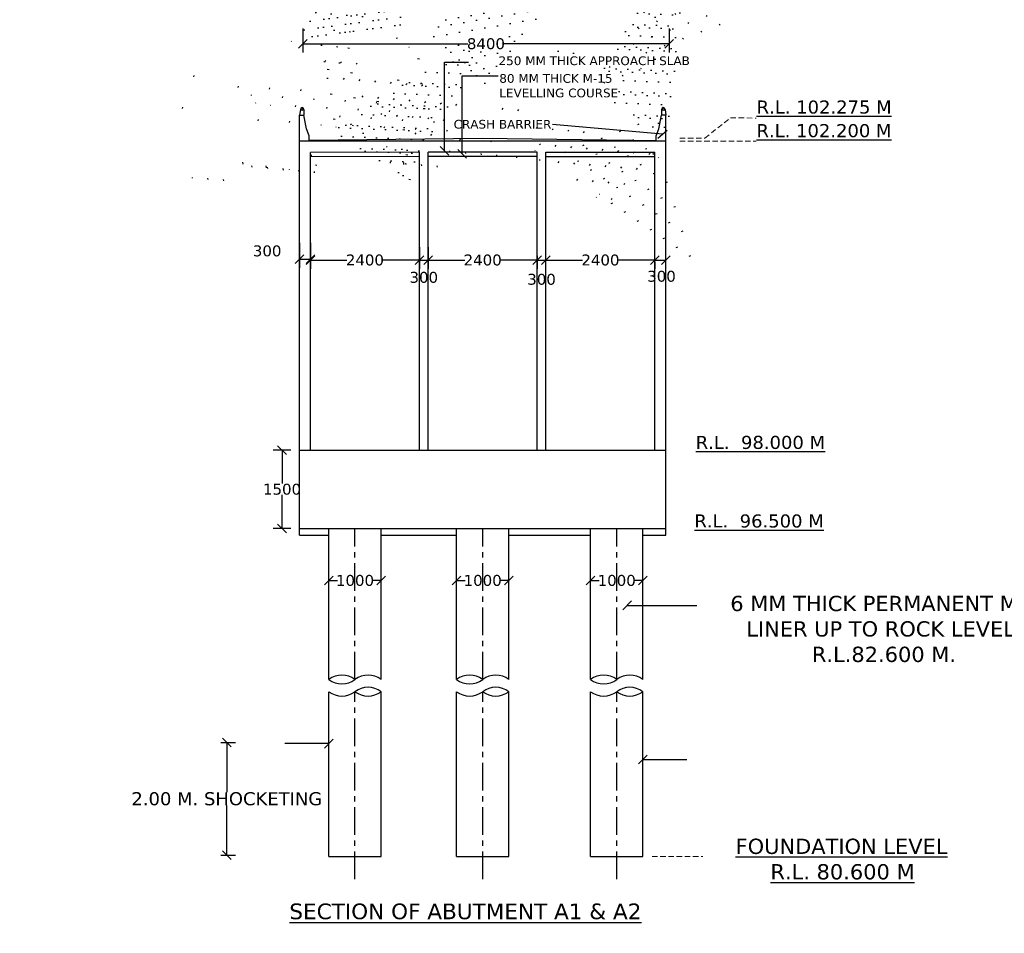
# Model space of a CAD drawing. Header units: millimetres. Extents: x -7746077780 to -3844657605, y -13315294818 to -6656873469.
# Tile 82 of 129: x -3871972307 to -3871949734, y -6657126266 to -6657105314. Entities that reach past the tile are written whole.
import ezdxf

# ---------------------------------------------------------------- set-up
doc = ezdxf.new("R2010")
doc.units = ezdxf.units.MM
doc.header["$MEASUREMENT"] = 0
doc.header["$PDMODE"] = 2
doc.linetypes.add('CENTER', pattern=[50.800000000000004, 31.75, -6.35, 6.35, -6.35])
doc.linetypes.add('HIDDEN', pattern=[0.375, 0.25, -0.125])
doc.layers.add('TEX', color=6, linetype='Continuous')
doc.layers.add('TEXT', color=7, linetype='Continuous')
doc.styles.get("Standard").update_dxf_attribs({"font": 'verdana.ttf', "height": 250})
doc.dimstyles.new('ISO-25', dxfattribs={"dimtxt": 250, "dimasz": 200, "dimexe": 200, "dimexo": 200, "dimgap": 0.02, "dimtad": 0, "dimtih": 1, "dimtoh": 1, "dimdec": 0, "dimdsep": 46, "dimtxsty": 'Standard', "dimblk": 'OBLIQUE', "dimcen": 150, "dimclrd": 1, "dimclre": 1, "dimclrt": 1, "dimadec": 0, "dimazin": 0, "dimtfac": 1, "dimtdec": 0, "dimtmove": 2, "dimatfit": 3, "dimldrblk": 'OBLIQUE', "dimfxl": 0, "dimarcsym": 0})
pattern_1 = [(49.99999999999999, (375939.3085255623, 286532.3992424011), (358.6300913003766, -31.37606749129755), [37.5, -412.5]), (355, (375939.3085255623, 286532.3992424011), (-69.37566680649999, 376.0960668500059), [30, -330]), (100.4514, (375969.1943650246, 286529.7845726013), (289.2546908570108, 344.7197710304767), [31.8700949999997, -350.5710559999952]), (46.18420000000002, (375939.3085255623, 286632.3992404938), (533.620524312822, -82.75950716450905), [56.24999999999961, -618.749999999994]), (96.63559999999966, (375983.7768969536, 286625.5025882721), (467.3313527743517, 487.0589354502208), [47.80514399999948, -525.8564999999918]), (351.1842000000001, (375939.3085255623, 286632.3992404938), (467.3309725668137, 487.0593004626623), [45, -495]), (21, (375989.3085255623, 286607.3992424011), (298.4535260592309, -201.3094453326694), [37.5, -412.5]), (326, (375989.3085255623, 286607.3992424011), (121.6576659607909, 362.5750225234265), [30, -330]), (71.45140000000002, (376014.1796422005, 286590.6234397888), (420.1113142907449, 161.2652483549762), [31.87009499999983, -350.5710559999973]), (37.50000000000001, (375939.3085255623, 286532.3992424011), (6.079927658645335, 166.4469269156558), [0, -326, 0, -335, 0, -331.25]), (7.499999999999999, (375939.3085255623, 286532.3992424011), (131.5347687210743, 197.2058559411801), [0, -191, 0, -318.5, 0, -126.25]), (327.5, (375827.8085255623, 286532.3992424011), (266.9112180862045, -11.2774358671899), [0, -125, 0, -390, 0, -517.5]), (317.5, (375777.8085255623, 286532.3992424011), (291.5930846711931, 50.0524911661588), [0, -162.5, 0, -259, 0, -367.5])]

# ---------------------------------------------------------------- blocks, each defined once
blk = doc.blocks.new('_Oblique')
at = {"color": 0, "linetype": 'ByBlock', "lineweight": -2}
blk.add_line((-0.5, -0.5), (0.5, 0.5), dxfattribs=at)
blk = doc.blocks.new('*D1094')
at = {"color": 1, "lineweight": -2, "ltscale": 20, "transparency": 16777216}
for p, q in [((-3871965219.497223, -6657117974.878876), (-3871965219.497223, -6657117974.878874)), ((-3871965219.497223, -6657118174.878874), (-3871965022.052483, -6657118174.878874)), ((-3871964019.497224, -6657118174.878874), (-3871964216.941965, -6657118174.878874))]:
    blk.add_line(p, q, dxfattribs=at)
at = {"layer": 'Defpoints', "color": 0, "ltscale": 20, "transparency": 16777216}
for p in [(-3871965219.497223, -6657118174.878876), (-3871964019.497224, -6657118174.878874), (-3871964019.497224, -6657118174.878874)]:
    blk.add_point(p, dxfattribs=at)
at = {"color": 1, "lineweight": -2, "ltscale": 20, "transparency": 16777216, "xscale": 200, "yscale": 200, "zscale": 200, "rotation": 180}
blk.add_blockref('_Oblique', (-3871965219.497223, -6657118174.878874), dxfattribs=at)
at = {"color": 1, "lineweight": -2, "ltscale": 20, "transparency": 16777216, "xscale": 200, "yscale": 200, "zscale": 200}
blk.add_blockref('_Oblique', (-3871964019.497224, -6657118174.878874), dxfattribs=at)
at = {"color": 1, "ltscale": 20, "transparency": 16777216, "insert": (-3871964619.497224, -6657118174.878874), "char_height": 250, "attachment_point": 5}
blk.add_mtext('1000', dxfattribs=at)
blk = doc.blocks.new('*D1095')
at = {"color": 1, "lineweight": -2, "ltscale": 20, "transparency": 16777216}
for p, q in [((-3871958019.497224, -6657117974.878876), (-3871958019.497224, -6657117974.878874)), ((-3871959219.497222, -6657118174.878874), (-3871959022.052482, -6657118174.878874)), ((-3871958019.497224, -6657118174.878874), (-3871958216.941964, -6657118174.878874))]:
    blk.add_line(p, q, dxfattribs=at)
at = {"layer": 'Defpoints', "color": 0, "ltscale": 20, "transparency": 16777216}
for p in [(-3871959219.497222, -6657118174.878874), (-3871959219.497222, -6657118174.878874), (-3871958019.497224, -6657118174.878876)]:
    blk.add_point(p, dxfattribs=at)
at = {"color": 1, "lineweight": -2, "ltscale": 20, "transparency": 16777216, "xscale": 200, "yscale": 200, "zscale": 200, "rotation": 180}
blk.add_blockref('_Oblique', (-3871959219.497222, -6657118174.878874), dxfattribs=at)
at = {"color": 1, "lineweight": -2, "ltscale": 20, "transparency": 16777216, "xscale": 200, "yscale": 200, "zscale": 200}
blk.add_blockref('_Oblique', (-3871958019.497224, -6657118174.878874), dxfattribs=at)
at = {"color": 1, "ltscale": 20, "transparency": 16777216, "insert": (-3871958619.497223, -6657118174.878874), "char_height": 250, "attachment_point": 5}
blk.add_mtext('1000', dxfattribs=at)
blk = doc.blocks.new('*D1096')
at = {"color": 1, "lineweight": -2, "ltscale": 20, "transparency": 16777216}
for p, q in [((-3871962292.414601, -6657117974.878874), (-3871962292.414601, -6657117974.878872)), ((-3871961092.414602, -6657117974.878874), (-3871961092.414602, -6657117974.878872)), ((-3871962292.414601, -6657118174.878872), (-3871962094.96986, -6657118174.878872)), ((-3871961092.414602, -6657118174.878872), (-3871961289.859343, -6657118174.878872))]:
    blk.add_line(p, q, dxfattribs=at)
at = {"layer": 'Defpoints', "color": 0, "ltscale": 20, "transparency": 16777216}
for p in [(-3871962292.414601, -6657118174.878872), (-3871962292.414601, -6657118174.878874), (-3871961092.414602, -6657118174.878874)]:
    blk.add_point(p, dxfattribs=at)
at = {"color": 1, "lineweight": -2, "ltscale": 20, "transparency": 16777216, "xscale": 200, "yscale": 200, "zscale": 200, "rotation": 180}
blk.add_blockref('_Oblique', (-3871962292.414601, -6657118174.878872), dxfattribs=at)
at = {"color": 1, "lineweight": -2, "ltscale": 20, "transparency": 16777216, "xscale": 200, "yscale": 200, "zscale": 200}
blk.add_blockref('_Oblique', (-3871961092.414602, -6657118174.878872), dxfattribs=at)
at = {"color": 1, "ltscale": 20, "transparency": 16777216, "insert": (-3871961692.414601, -6657118174.878872), "char_height": 250, "attachment_point": 5}
blk.add_mtext('1000', dxfattribs=at)
blk = doc.blocks.new('*D1097')
at = {"color": 1, "lineweight": -2, "ltscale": 20, "transparency": 16777216}
for p, q in [((-3871966092.414602, -6657115183.18173), (-3871966492.414607, -6657115183.18173)), ((-3871966292.414607, -6657115183.18173), (-3871966292.414607, -6657115953.040843)), ((-3871966292.414607, -6657116983.181728), (-3871966292.414607, -6657116213.322616)), ((-3871966092.414603, -6657116983.181728), (-3871966492.414607, -6657116983.181728))]:
    blk.add_line(p, q, dxfattribs=at)
at = {"layer": 'Defpoints', "color": 0, "ltscale": 20, "transparency": 16777216}
for p in [(-3871965892.414602, -6657115183.18173), (-3871966292.414607, -6657116983.181728), (-3871965892.414603, -6657116983.181728)]:
    blk.add_point(p, dxfattribs=at)
at = {"color": 1, "lineweight": -2, "ltscale": 20, "transparency": 16777216, "xscale": 200, "yscale": 200, "zscale": 200}
for p, rotation in [((-3871966292.414607, -6657115183.18173), 90), ((-3871966292.414607, -6657116983.181728), 270)]:
    blk.add_blockref('_Oblique', p, dxfattribs=dict(at, rotation=rotation))
at = {"color": 1, "ltscale": 20, "transparency": 16777216, "insert": (-3871966292.414608, -6657116083.181726), "char_height": 250, "attachment_point": 5}
blk.add_mtext('1500', dxfattribs=at)
blk = doc.blocks.new('*D1098')
at = {"color": 1, "lineweight": -2, "ltscale": 20, "transparency": 16777216}
for p, q in [((-3871965892.414598, -6657110427.73684), (-3871965892.414598, -6657111007.465704)), ((-3871965642.414598, -6657110427.73684), (-3871965642.414598, -6657111007.465704)), ((-3871965892.414598, -6657110807.465704), (-3871965642.414598, -6657110807.465704))]:
    blk.add_line(p, q, dxfattribs=at)
at = {"layer": 'Defpoints', "color": 0, "ltscale": 20, "transparency": 16777216}
for p in [(-3871965892.414598, -6657110227.73684), (-3871965642.414598, -6657110227.73684), (-3871965642.414598, -6657110807.465704)]:
    blk.add_point(p, dxfattribs=at)
at = {"color": 1, "lineweight": -2, "ltscale": 20, "transparency": 16777216, "xscale": 200, "yscale": 200, "zscale": 200, "rotation": 180}
blk.add_blockref('_Oblique', (-3871965892.414598, -6657110807.465704), dxfattribs=at)
at = {"color": 1, "lineweight": -2, "ltscale": 20, "transparency": 16777216, "xscale": 200, "yscale": 200, "zscale": 200}
blk.add_blockref('_Oblique', (-3871965642.414598, -6657110807.465704), dxfattribs=at)
at = {"color": 1, "ltscale": 20, "transparency": 16777216, "insert": (-3871966633.045902, -6657110617.831959), "char_height": 250, "attachment_point": 5}
blk.add_mtext('300', dxfattribs=at)
blk = doc.blocks.new('*D1099')
at = {"color": 1, "lineweight": -2, "ltscale": 20, "transparency": 16777216}
for p, q in [((-3871963142.4146, -6657110527.736839), (-3871963142.4146, -6657111026.061064)), ((-3871962942.4146, -6657110527.736839), (-3871962942.4146, -6657111026.061064)), ((-3871963142.4146, -6657110826.061064), (-3871962942.4146, -6657110826.061064))]:
    blk.add_line(p, q, dxfattribs=at)
at = {"layer": 'Defpoints', "color": 0, "ltscale": 20, "transparency": 16777216}
for p in [(-3871963142.4146, -6657110327.736839), (-3871962942.4146, -6657110327.736839), (-3871962942.4146, -6657110826.061064)]:
    blk.add_point(p, dxfattribs=at)
at = {"color": 1, "lineweight": -2, "ltscale": 20, "transparency": 16777216, "xscale": 200, "yscale": 200, "zscale": 200, "rotation": 180}
blk.add_blockref('_Oblique', (-3871963142.4146, -6657110826.061064), dxfattribs=at)
at = {"color": 1, "lineweight": -2, "ltscale": 20, "transparency": 16777216, "xscale": 200, "yscale": 200, "zscale": 200}
blk.add_blockref('_Oblique', (-3871962942.4146, -6657110826.061064), dxfattribs=at)
at = {"color": 1, "ltscale": 20, "transparency": 16777216, "insert": (-3871963042.4146, -6657111224.247402), "char_height": 250, "attachment_point": 5}
blk.add_mtext('300', dxfattribs=at)
blk = doc.blocks.new('*D1100')
at = {"color": 1, "lineweight": -2, "ltscale": 20, "transparency": 16777216}
for p, q in [((-3871965642.414598, -6657110627.736839), (-3871965642.414598, -6657111026.061064)), ((-3871963142.4146, -6657110627.736839), (-3871963142.4146, -6657111026.061064)), ((-3871965642.414598, -6657110826.061064), (-3871964804.791886, -6657110826.061064)), ((-3871963142.4146, -6657110826.061064), (-3871963980.037313, -6657110826.061064))]:
    blk.add_line(p, q, dxfattribs=at)
at = {"layer": 'Defpoints', "color": 0, "ltscale": 20, "transparency": 16777216}
for p in [(-3871965642.414598, -6657110427.736839), (-3871963142.4146, -6657110427.736839), (-3871963142.4146, -6657110826.061064)]:
    blk.add_point(p, dxfattribs=at)
at = {"color": 1, "lineweight": -2, "ltscale": 20, "transparency": 16777216, "xscale": 200, "yscale": 200, "zscale": 200, "rotation": 180}
blk.add_blockref('_Oblique', (-3871965642.414598, -6657110826.061064), dxfattribs=at)
at = {"color": 1, "lineweight": -2, "ltscale": 20, "transparency": 16777216, "xscale": 200, "yscale": 200, "zscale": 200}
blk.add_blockref('_Oblique', (-3871963142.4146, -6657110826.061064), dxfattribs=at)
at = {"color": 1, "ltscale": 20, "transparency": 16777216, "insert": (-3871964392.414599, -6657110826.061064), "char_height": 250, "attachment_point": 5}
blk.add_mtext('2400', dxfattribs=at)
blk = doc.blocks.new('*D1101')
at = {"color": 1, "lineweight": -2, "ltscale": 20, "transparency": 16777216}
for p, q in [((-3871962942.4146, -6657110727.73684), (-3871962942.4146, -6657111026.462576)), ((-3871962942.4146, -6657110826.462576), (-3871962104.791887, -6657110826.462576)), ((-3871960442.4146, -6657110826.462576), (-3871961280.037313, -6657110826.462576)), ((-3871960442.4146, -6657110727.73684), (-3871960442.4146, -6657111026.462576))]:
    blk.add_line(p, q, dxfattribs=at)
at = {"layer": 'Defpoints', "color": 0, "ltscale": 20, "transparency": 16777216}
for p in [(-3871962942.4146, -6657110527.73684), (-3871960442.4146, -6657110527.73684), (-3871960442.4146, -6657110826.462576)]:
    blk.add_point(p, dxfattribs=at)
at = {"color": 1, "lineweight": -2, "ltscale": 20, "transparency": 16777216, "xscale": 200, "yscale": 200, "zscale": 200, "rotation": 180}
blk.add_blockref('_Oblique', (-3871962942.4146, -6657110826.462576), dxfattribs=at)
at = {"color": 1, "lineweight": -2, "ltscale": 20, "transparency": 16777216, "xscale": 200, "yscale": 200, "zscale": 200}
blk.add_blockref('_Oblique', (-3871960442.4146, -6657110826.462576), dxfattribs=at)
at = {"color": 1, "ltscale": 20, "transparency": 16777216, "insert": (-3871961692.4146, -6657110826.462576), "char_height": 250, "attachment_point": 5}
blk.add_mtext('2400', dxfattribs=at)
blk = doc.blocks.new('*D1102')
at = {"color": 1, "lineweight": -2, "ltscale": 20, "transparency": 16777216}
for p, q in [((-3871960242.414599, -6657110700.968281), (-3871960242.414599, -6657110626.462576)), ((-3871960442.4146, -6657110727.73684), (-3871960442.4146, -6657111026.462576)), ((-3871960442.4146, -6657110826.462576), (-3871960242.414599, -6657110826.462576))]:
    blk.add_line(p, q, dxfattribs=at)
at = {"layer": 'Defpoints', "color": 0, "ltscale": 20, "transparency": 16777216}
for p in [(-3871960442.4146, -6657110527.73684), (-3871960242.414599, -6657110826.462576), (-3871960242.414599, -6657110900.968281)]:
    blk.add_point(p, dxfattribs=at)
at = {"color": 1, "lineweight": -2, "ltscale": 20, "transparency": 16777216, "xscale": 200, "yscale": 200, "zscale": 200, "rotation": 180}
blk.add_blockref('_Oblique', (-3871960442.4146, -6657110826.462576), dxfattribs=at)
at = {"color": 1, "lineweight": -2, "ltscale": 20, "transparency": 16777216, "xscale": 200, "yscale": 200, "zscale": 200}
blk.add_blockref('_Oblique', (-3871960242.414599, -6657110826.462576), dxfattribs=at)
at = {"color": 1, "ltscale": 20, "transparency": 16777216, "insert": (-3871960342.4146, -6657111269.013233), "char_height": 250, "attachment_point": 5}
blk.add_mtext('300', dxfattribs=at)
blk = doc.blocks.new('*D1103')
at = {"color": 1, "lineweight": -2, "ltscale": 20, "transparency": 16777216}
for p, q in [((-3871957742.414604, -6657110707.402897), (-3871957742.414604, -6657110626.462576)), ((-3871957492.414602, -6657110707.402897), (-3871957492.414602, -6657110626.462576)), ((-3871957742.414604, -6657110826.462576), (-3871957492.414602, -6657110826.462576))]:
    blk.add_line(p, q, dxfattribs=at)
at = {"layer": 'Defpoints', "color": 0, "ltscale": 20, "transparency": 16777216}
for p in [(-3871957742.414604, -6657110907.402897), (-3871957492.414602, -6657110826.462576), (-3871957492.414602, -6657110907.402897)]:
    blk.add_point(p, dxfattribs=at)
at = {"color": 1, "lineweight": -2, "ltscale": 20, "transparency": 16777216, "xscale": 200, "yscale": 200, "zscale": 200, "rotation": 180}
blk.add_blockref('_Oblique', (-3871957742.414604, -6657110826.462576), dxfattribs=at)
at = {"color": 1, "lineweight": -2, "ltscale": 20, "transparency": 16777216, "xscale": 200, "yscale": 200, "zscale": 200}
blk.add_blockref('_Oblique', (-3871957492.414602, -6657110826.462576), dxfattribs=at)
at = {"color": 1, "ltscale": 20, "transparency": 16777216, "insert": (-3871957592.414603, -6657111199.558301), "char_height": 250, "attachment_point": 5}
blk.add_mtext('300', dxfattribs=at)
blk = doc.blocks.new('*D1104')
at = {"color": 1, "lineweight": -2, "ltscale": 20, "transparency": 16777216}
for p, q in [((-3871960242.414599, -6657110700.968281), (-3871960242.414599, -6657110626.462576)), ((-3871960242.414599, -6657110826.462576), (-3871959404.791888, -6657110826.462576)), ((-3871957742.414604, -6657110826.462576), (-3871958580.037314, -6657110826.462576)), ((-3871957742.414604, -6657110866.932737), (-3871957742.414604, -6657111026.462576))]:
    blk.add_line(p, q, dxfattribs=at)
at = {"layer": 'Defpoints', "color": 0, "ltscale": 20, "transparency": 16777216}
for p in [(-3871957742.414604, -6657110666.932737), (-3871960242.414599, -6657110900.968281), (-3871957742.414604, -6657110826.462576)]:
    blk.add_point(p, dxfattribs=at)
at = {"color": 1, "lineweight": -2, "ltscale": 20, "transparency": 16777216, "xscale": 200, "yscale": 200, "zscale": 200, "rotation": 180}
blk.add_blockref('_Oblique', (-3871960242.414599, -6657110826.462576), dxfattribs=at)
at = {"color": 1, "lineweight": -2, "ltscale": 20, "transparency": 16777216, "xscale": 200, "yscale": 200, "zscale": 200}
blk.add_blockref('_Oblique', (-3871957742.414604, -6657110826.462576), dxfattribs=at)
at = {"color": 1, "ltscale": 20, "transparency": 16777216, "insert": (-3871958992.414601, -6657110826.462576), "char_height": 250, "attachment_point": 5}
blk.add_mtext('2400', dxfattribs=at)
blk = doc.blocks.new('*D1105')
at = {"color": 1, "lineweight": -2, "ltscale": 20, "transparency": 16777216}
for p, q in [((-3871965817.767138, -6657105513.642598), (-3871965817.767138, -6657106066.555682)), ((-3871957417.767138, -6657105513.6426), (-3871957417.767138, -6657106066.555682)), ((-3871965817.767138, -6657105866.555682), (-3871962033.418434, -6657105866.555682)), ((-3871957417.767138, -6657105866.555682), (-3871961202.115841, -6657105866.555682))]:
    blk.add_line(p, q, dxfattribs=at)
at = {"layer": 'Defpoints', "color": 0, "ltscale": 20, "transparency": 16777216}
for p in [(-3871965817.767138, -6657105313.642598), (-3871957417.767138, -6657105313.6426), (-3871957417.767138, -6657105866.555682)]:
    blk.add_point(p, dxfattribs=at)
at = {"color": 1, "lineweight": -2, "ltscale": 20, "transparency": 16777216, "xscale": 200, "yscale": 200, "zscale": 200, "rotation": 180}
blk.add_blockref('_Oblique', (-3871965817.767138, -6657105866.555682), dxfattribs=at)
at = {"color": 1, "lineweight": -2, "ltscale": 20, "transparency": 16777216, "xscale": 200, "yscale": 200, "zscale": 200}
blk.add_blockref('_Oblique', (-3871957417.767138, -6657105866.555682), dxfattribs=at)
at = {"color": 1, "ltscale": 20, "transparency": 16777216, "insert": (-3871961617.767138, -6657105866.555682), "char_height": 250, "attachment_point": 5}
blk.add_mtext('8400', dxfattribs=at)
blk = doc.blocks.new('*D1267')
at = {"layer": 'Defpoints', "color": 0, "ltscale": 30, "transparency": 16777216}
for p in [(-3871967898.282016, -6657121888.974442), (-3871967898.282013, -6657124475.532297), (-3871967557.839713, -6657124475.532297)]:
    blk.add_point(p, dxfattribs=at)
at = {"layer": 'TEX', "color": 1, "lineweight": -2, "ltscale": 30, "transparency": 16777216}
for p, q in [((-3871967698.282016, -6657121888.974442), (-3871967357.839713, -6657121888.974442)), ((-3871967557.839713, -6657121888.974442), (-3871967557.839713, -6657123025.987567)), ((-3871967557.839713, -6657124475.532297), (-3871967557.839713, -6657123338.519172)), ((-3871967698.282013, -6657124475.532297), (-3871967357.839713, -6657124475.532297))]:
    blk.add_line(p, q, dxfattribs=at)
at = {"layer": 'TEX', "color": 1, "lineweight": -2, "ltscale": 30, "transparency": 16777216, "xscale": 200, "yscale": 200, "zscale": 200}
for p, rotation in [((-3871967557.839713, -6657121888.974442), 90), ((-3871967557.839713, -6657124475.532297), 270)]:
    blk.add_blockref('_Oblique', p, dxfattribs=dict(at, rotation=rotation))
at = {"layer": 'TEX', "color": 1, "ltscale": 30, "transparency": 16777216, "insert": (-3871967557.839712, -6657123182.25337), "char_height": 250, "width": 6823.06847858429, "attachment_point": 5}
blk.add_mtext('{\\H1.2x;2.00 M. SHOCKETING}', dxfattribs=at)

msp = doc.modelspace()

# ---------------------------------------------------------------- hatches: boundary and pattern name
at = {"ltscale": 20}
h = msp.add_hatch(dxfattribs=at)
h.set_pattern_fill('AR-CONC', color=256, scale=50, style=0)
h.set_pattern_definition(pattern_1)
h.paths.add_polyline_path([(-3871963142.414603, -6657108452.985734), (-3871963142.414602, -6657108352.985735), (-3871965642.414597, -6657108359.60621), (-3871965642.414597, -6657108459.606209)])
h = msp.add_hatch(dxfattribs=at)
h.set_pattern_fill('AR-CONC', color=256, scale=50, style=0)
h.set_pattern_definition([(49.99999999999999, (375956.3085255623, 286532.3992424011), (358.6300913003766, -31.37606749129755), [37.5, -412.5]), (355, (375956.3085255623, 286532.3992424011), (-69.37566680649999, 376.0960668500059), [30, -330]), (100.4514, (375986.1943650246, 286529.7845726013), (289.2546908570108, 344.7197710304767), [31.8700949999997, -350.5710559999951]), (46.18420000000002, (375956.3085255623, 286632.3992404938), (533.620524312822, -82.75950716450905), [56.24999999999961, -618.749999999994]), (96.63559999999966, (376000.7768979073, 286625.5025882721), (467.3313527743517, 487.0589354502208), [47.80514399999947, -525.8564999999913]), (351.1842000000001, (375956.3085255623, 286632.3992404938), (467.3309725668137, 487.0593004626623), [45, -495]), (21, (376006.3085255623, 286607.3992424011), (298.4535260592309, -201.3094453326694), [37.5, -412.5]), (326, (376006.3085255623, 286607.3992424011), (121.6576659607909, 362.5750225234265), [30, -330]), (71.45140000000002, (376031.1796422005, 286590.6234397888), (420.1113142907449, 161.2652483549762), [31.87009499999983, -350.5710559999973]), (37.50000000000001, (375956.3085255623, 286532.3992424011), (6.079927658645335, 166.4469269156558), [0, -326, 0, -335, 0, -331.25]), (7.499999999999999, (375956.3085255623, 286532.3992424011), (131.5347687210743, 197.2058559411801), [0, -191, 0, -318.5, 0, -126.25]), (327.5, (375844.8085255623, 286532.3992424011), (266.9112180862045, -11.2774358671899), [0, -125, 0, -390, 0, -517.5]), (317.5, (375794.8085255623, 286532.3992424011), (291.5930846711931, 50.0524911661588), [0, -162.5, 0, -259, 0, -367.5])])
h.paths.add_polyline_path([(-3871960409.414598, -6657108352.985736), (-3871962942.414598, -6657108352.985733), (-3871962942.414598, -6657108452.985734), (-3871960409.414598, -6657108452.985736)])
h = msp.add_hatch(dxfattribs=at)
h.set_pattern_fill('AR-CONC', color=256, scale=50, style=0)
h.set_pattern_definition(pattern_1)
h.paths.add_polyline_path([(-3871957692.414604, -6657108352.985733), (-3871960226.414599, -6657108352.985735), (-3871960226.414599, -6657108452.985736), (-3871957692.414604, -6657108452.985736)])

# ---------------------------------------------------------------- linework, layer by layer
for p, q in [((-3871965871.924909, -6657107369.642144), (-3871965892.414597, -6657107503.09828)), ((-3871965892.414597, -6657108103.09828), (-3871965892.414597, -6657107503.09828)), ((-3871965892.414597, -6657107503.09828), (-3871965792.414597, -6657107503.09828)), ((-3871965728.700785, -6657107818.312819), (-3871965792.414597, -6657107503.09828)), ((-3871957656.128417, -6657107818.312819), (-3871957592.414604, -6657107503.09828)), ((-3871957492.414604, -6657107503.09828), (-3871957592.414604, -6657107503.09828)), ((-3871957511.966605, -6657107369.642145), (-3871957491.476917, -6657107503.09828)), ((-3871957492.414604, -6657108103.09828), (-3871957492.414604, -6657107503.09828)), ((-3871965892.414604, -6657117133.181725), (-3871965892.414598, -6657107727.940285)), ((-3871965892.414601, -6657116983.181725), (-3871965892.414597, -6657107727.940287)), ((-3871957492.414601, -6657117133.181725), (-3871957492.414604, -6657107727.940287)), ((-3871965667.414597, -6657107978.098279), (-3871965728.700785, -6657107818.312819)), ((-3871965667.414597, -6657108103.09828), (-3871965667.414597, -6657107978.098279)), ((-3871957717.414604, -6657107978.098279), (-3871957656.128417, -6657107818.312819)), ((-3871957717.414604, -6657108103.09828), (-3871957717.414604, -6657107978.098279)), ((-3871957492.414604, -6657108103.09828), (-3871965892.414598, -6657108103.098283)), ((-3871957492.414604, -6657108103.09828), (-3871957717.414604, -6657108103.09828)), ((-3871963142.414602, -6657108352.614017), (-3871965642.414599, -6657108359.234492)), ((-3871963142.414602, -6657108352.985735), (-3871965642.414599, -6657108359.60621)), ((-3871965642.414599, -6657115189.802198), (-3871965642.414598, -6657108359.234494)), ((-3871963142.414603, -6657115183.181725), (-3871963142.414601, -6657108352.61402)), ((-3871962942.414602, -6657115183.181725), (-3871962942.414598, -6657108352.61402)), ((-3871960767.884947, -6657108352.614018), (-3871962942.414598, -6657108352.614017)), ((-3871960442.414599, -6657108352.985736), (-3871962942.414598, -6657108352.985735)), ((-3871960442.414601, -6657115183.181726), (-3871960442.414598, -6657108352.985738)), ((-3871960242.414602, -6657115183.181726), (-3871960242.414599, -6657108352.985738)), ((-3871960242.414599, -6657108352.985735), (-3871957742.414604, -6657108352.985733)), ((-3871957742.414605, -6657115189.802198), (-3871957742.414604, -6657108352.985736)), ((-3871963142.414602, -6657108452.985734), (-3871965642.414599, -6657108459.606209)), ((-3871960442.414598, -6657108452.985736), (-3871962942.414598, -6657108452.985734)), ((-3871960242.414602, -6657108452.985736), (-3871957742.414604, -6657108452.985736)), ((-3871965892.4146, -6657115183.181726), (-3871957492.414601, -6657115183.181726)), ((-3871957492.414602, -6657116333.181725), (-3871957492.414601, -6657115183.181726)), ((-3871965892.414604, -6657116983.181725), (-3871957492.414601, -6657116983.181725)), ((-3871965219.497224, -6657120444.878874), (-3871965219.497224, -6657116983.181725)), ((-3871964019.497224, -6657120444.878878), (-3871964019.497224, -6657116983.181725)), ((-3871962292.414601, -6657120444.878878), (-3871962292.414602, -6657116983.181724)), ((-3871961092.414602, -6657120444.878874), (-3871961092.414602, -6657116983.181724)), ((-3871959219.497222, -6657120444.878878), (-3871959219.497223, -6657116983.181725)), ((-3871958019.497223, -6657120444.878874), (-3871958019.497223, -6657116983.181725)), ((-3871965892.414604, -6657117133.181725), (-3871965219.497223, -6657117133.181725)), ((-3871964019.497224, -6657117133.181724), (-3871962292.414602, -6657117133.181724)), ((-3871961092.414602, -6657117133.181724), (-3871959219.497223, -6657117133.181725)), ((-3871958019.497223, -6657117133.181725), (-3871957492.414601, -6657117133.181725)), ((-3871965219.497224, -6657124503.181725), (-3871965219.497224, -6657120724.878877)), ((-3871964019.497225, -6657124503.181725), (-3871964019.497224, -6657120724.878877)), ((-3871962292.414601, -6657124503.181725), (-3871962292.414601, -6657120724.878877)), ((-3871961092.414602, -6657124503.181725), (-3871961092.414601, -6657120724.878877)), ((-3871959219.497223, -6657124503.181725), (-3871959219.497222, -6657120724.878877)), ((-3871958019.497223, -6657124503.181725), (-3871958019.497222, -6657120724.878877)), ((-3871965219.497224, -6657124503.181725), (-3871964019.497225, -6657124503.181726)), ((-3871962292.414601, -6657124503.181725), (-3871961092.414602, -6657124503.181726)), ((-3871959219.497223, -6657124503.181725), (-3871958019.497224, -6657124503.181726))]:
    msp.add_line(p, q, dxfattribs=at)
for points in [[(-3871965872.414597, -6657107369.642144), (-3871965871.924909, -6657107369.642144)], [(-3871965791.966597, -6657107369.642144), (-3871965791.47691, -6657107369.642144), (-3871965791.47691, -6657107503.09828)], [(-3871957591.924916, -6657107369.642145), (-3871957592.414604, -6657107369.642145), (-3871957592.414604, -6657107503.09828)], [(-3871957511.476916, -6657107369.642145), (-3871957511.966605, -6657107369.642145)], [(-3871965667.414597, -6657108072.883862), (-3871961692.914598, -6657108027.940282), (-3871957717.414604, -6657108087.258559)]]:
    msp.add_lwpolyline(points, dxfattribs=at)
for centre in [(-3871965835.344365, -6657107374.009616), (-3871957548.547149, -6657107374.009616)]:
    msp.add_circle(centre, 21.92134399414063, dxfattribs=at)
for centre, radius, start, end in [((-3871965831.945753, -6657107369.642144), 39.97915573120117, 0, 180), ((-3871957551.945761, -6657107369.642145), 39.97915573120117, 0, 180), ((-3871964919.497222, -6657120844.582424), 499.7628690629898, 53.10972106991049, 126.8902789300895), ((-3871964319.497226, -6657120844.582424), 499.7628690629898, 52.7600674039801, 126.8902789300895), ((-3871961992.414599, -6657120844.582424), 499.7628690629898, 53.10972106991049, 126.8902789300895), ((-3871961392.414603, -6657120844.582424), 499.7628690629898, 52.7600674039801, 126.8902789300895), ((-3871958919.497221, -6657120844.582424), 499.7628690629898, 53.10972106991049, 126.8902789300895), ((-3871958319.497225, -6657120844.582424), 499.7628690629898, 52.7600674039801, 126.8902789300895), ((-3871964919.497222, -6657120045.175329), 499.7628690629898, 233.1096992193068, 306.8903007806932), ((-3871964319.497226, -6657121124.582422), 499.7628690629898, 53.10964456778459, 126.8903554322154), ((-3871961992.414599, -6657120045.175329), 499.7628690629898, 233.1096992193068, 306.8903007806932), ((-3871961392.414603, -6657121124.582422), 499.7628690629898, 53.10964456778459, 126.8903554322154), ((-3871958919.497221, -6657120045.175329), 499.7628690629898, 233.1096992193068, 306.8903007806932), ((-3871958319.497225, -6657121124.582422), 499.7628690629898, 53.10964456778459, 126.8903554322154), ((-3871964919.497222, -6657120325.175897), 499.7628690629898, 233.1096445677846, 306.8903554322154), ((-3871964319.497226, -6657120325.175327), 499.7628690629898, 233.1096992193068, 306.8903007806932), ((-3871961992.414599, -6657120325.175897), 499.7628690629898, 233.1096445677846, 306.8903554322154), ((-3871961392.414603, -6657120325.175327), 499.7628690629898, 233.1096992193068, 306.8903007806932), ((-3871958919.497221, -6657120325.175897), 499.7628690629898, 233.1096445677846, 306.8903554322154), ((-3871958319.497225, -6657120325.175327), 499.7628690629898, 233.1096992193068, 306.8903007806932)]:
    msp.add_arc(centre, radius, start, end, dxfattribs=at)
at = {"layer": 'TEX', "color": 4, "linetype": 'CENTER', "ltscale": 20}
for p, q in [((-3871964619.497224, -6657120444.878878), (-3871964619.497224, -6657116983.181725)), ((-3871961692.414601, -6657120444.878876), (-3871961692.414602, -6657116983.181724)), ((-3871958619.497222, -6657120444.878878), (-3871958619.497223, -6657116983.181725)), ((-3871964619.497225, -6657125023.181725), (-3871964619.497224, -6657120724.878874)), ((-3871961692.414601, -6657125023.181725), (-3871961692.414601, -6657120724.878874)), ((-3871958619.497223, -6657125023.181725), (-3871958619.497222, -6657120724.878874))]:
    msp.add_line(p, q, dxfattribs=at)
at = {"layer": 'TEXT', "color": 2, "linetype": 'HIDDEN', "lineweight": 13, "ltscale": 500}
for p, q in [((-3871957175.171017, -6657108103.09828), (-3871955425.952174, -6657108103.09828)), ((-3871957808.470738, -6657124503.181725), (-3871956644.189736, -6657124503.181725))]:
    msp.add_line(p, q, dxfattribs=at)
msp.add_lwpolyline([(-3871957175.171017, -6657108027.94041), (-3871956596.607241, -6657108027.94041), (-3871956011.25966, -6657107567.20322), (-3871955421.259659, -6657107568.489906)], dxfattribs=at)

# ---------------------------------------------------------------- texts
at = {"ltscale": 20}
for s, insert, char_height, width, attachment_point in [('250 MM THICK APPROACH SLAB', (-3871959135.537301, -6657106155.332362), 200, 5099.898213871, 2), ('80 MM THICK M-15 \\PLEVELLING COURSE', (-3871961311.175792, -6657106560.78728), 200, 12720.00000000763, 1), ('{\\LR.L. 102.275 M}', (-3871953864.500452, -6657107166.805161), 300, 5399.898213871, 2), ('CRASH BARRIER', (-3871961238.533642, -6657107611.697133), 200, 5099.898213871, 2), ('{\\LR.L. 102.200 M}', (-3871953867.718084, -6657107707.950903), 300, 5399.898213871, 2), ('{\\LR.L.  98.000 M}', (-3871955325.958891, -6657114857.583164), 300, 5399.898213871, 2), ('{\\LR.L.  96.500 M}', (-3871955356.635859, -6657116659.227575), 300, 5399.898213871, 2), (' 6 MM THICK PERMANENT M.S. LINER UP TO ROCK LEVEL  R.L.82.600 M.', (-3871952493.045833, -6657118526.397272), 350, 8769.764142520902, 2), ('\\pi1041.8;{\\LFOUNDATION LEVEL \\P\\pi1839;R.L. 80.600 M }', (-3871981671.616003, -6657124095.635433), 350, 6986.334578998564, 1), ('\\pi1041.8;{\\LFOUNDATION LEVEL \\P\\pi1839;R.L. 80.600 M }', (-3871956935.259848, -6657124095.635434), 350, 6986.334578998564, 1), ('{\\LSECTION OF ABUTMENT A1 & A2}', (-3871962088.875266, -6657125582.439297), 360, 23232.62043682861, 2)]:
    msp.add_mtext(s, dxfattribs=dict(at, insert=insert, char_height=char_height, width=width, attachment_point=attachment_point))

# ---------------------------------------------------------------- dimensions: what is measured, and where the dimension line sits
for base, p1, p2, text, picture, middle in [((-3871957417.767138, -6657105866.555682), (-3871965817.767138, -6657105313.642598), (-3871957417.767138, -6657105313.6426), '8400', '*D1105', (-3871961617.767138, -6657105866.555682)), ((-3871963142.4146, -6657110826.061064), (-3871965642.414598, -6657110427.736839), (-3871963142.4146, -6657110427.736839), '2400', '*D1100', (-3871964392.414599, -6657110826.061064)), ((-3871960442.4146, -6657110826.462576), (-3871962942.4146, -6657110527.73684), (-3871960442.4146, -6657110527.73684), '2400', '*D1101', (-3871961692.4146, -6657110826.462576)), ((-3871957742.414604, -6657110826.462576), (-3871960242.414599, -6657110900.968281), (-3871957742.414604, -6657110666.932737), '2400', '*D1104', (-3871958992.414601, -6657110826.462576)), ((-3871964019.497224, -6657118174.878874), (-3871965219.497223, -6657118174.878876), (-3871964019.497224, -6657118174.878874), '1000', '*D1094', (-3871964619.497224, -6657118174.878874))]:
    dim = msp.add_linear_dim(base=base, p1=p1, p2=p2, text=text, dimstyle='ISO-25', dxfattribs=at)
    dim.commit()
    dim.dimension.update_dxf_attribs({"geometry": picture, "text_midpoint": middle})
for base, p1, p2, picture, middle in [((-3871965642.414598, -6657110807.465704), (-3871965892.414598, -6657110227.73684), (-3871965642.414598, -6657110227.73684), '*D1098', (-3871966633.045902, -6657110617.831959)), ((-3871962942.4146, -6657110826.061064), (-3871963142.4146, -6657110327.736839), (-3871962942.4146, -6657110327.736839), '*D1099', (-3871963042.4146, -6657111224.247402)), ((-3871960242.414599, -6657110826.462576), (-3871960442.4146, -6657110527.73684), (-3871960242.414599, -6657110900.968281), '*D1102', (-3871960342.4146, -6657111269.013233)), ((-3871957492.414602, -6657110826.462576), (-3871957742.414604, -6657110907.402897), (-3871957492.414602, -6657110907.402897), '*D1103', (-3871957592.414603, -6657111199.558301))]:
    dim = msp.add_linear_dim(base=base, p1=p1, p2=p2, text='300', dimstyle='ISO-25', dxfattribs=at)
    dim.commit()
    dim.dimension.update_dxf_attribs({"geometry": picture, "text_midpoint": middle, "dimtype": 160})
for base, p1, p2, angle, text, picture, middle in [((-3871966292.414607, -6657116983.181728), (-3871965892.4146, -6657115183.181726), (-3871965892.414601, -6657116983.181725), 90, '1500', '*D1097', (-3871966292.414608, -6657116083.181726)), ((-3871962292.414601, -6657118174.878872), (-3871961092.414602, -6657118174.878874), (-3871962292.414601, -6657118174.878874), 180, '1000', '*D1096', (-3871961692.414601, -6657118174.878872)), ((-3871959219.497222, -6657118174.878874), (-3871958019.497224, -6657118174.878876), (-3871959219.497222, -6657118174.878874), 180, '1000', '*D1095', (-3871958619.497223, -6657118174.878874))]:
    dim = msp.add_linear_dim(base=base, p1=p1, p2=p2, angle=angle, text=text, dimstyle='ISO-25', dxfattribs=at)
    dim.commit()
    dim.dimension.update_dxf_attribs({"geometry": picture, "text_midpoint": middle})
at = {"layer": 'TEX', "color": 3, "ltscale": 30}
dim = msp.add_linear_dim(base=(-3871967557.839713, -6657124475.532297), p1=(-3871967898.282016, -6657121888.974442), p2=(-3871967898.282013, -6657124475.532297), angle=90, text='{\\H1.2x;2.00 M. SHOCKETING}', dimstyle='ISO-25', override={"dimfxl": 240}, dxfattribs=at)
dim.commit()
dim.dimension.update_dxf_attribs({"geometry": '*D1267', "text_midpoint": (-3871967557.839712, -6657123182.25337)})

# ---------------------------------------------------------------- leaders
at = {"ltscale": 20}
for points in [[(-3871962565.10714, -6657108323.16122), (-3871962565.10714, -6657106286.821201), (-3871962015.253875, -6657106286.821201)], [(-3871962164.992897, -6657108393.187362), (-3871962164.992897, -6657106600.332172), (-3871961337.977066, -6657106600.332172)], [(-3871957568.450567, -6657107940.789001), (-3871960090.202738, -6657107714.666564)], [(-3871958379.497221, -6657118744.878872), (-3871956780.278938, -6657118744.878872)], [(-3871965219.437478, -6657121916.623872), (-3871966228.655761, -6657121916.623872)], [(-3871958019.497221, -6657122277.348184), (-3871957010.278938, -6657122277.348184)]]:
    msp.add_leader(points, dimstyle='ISO-25', dxfattribs=at)

doc.saveas('drawing.dxf')
